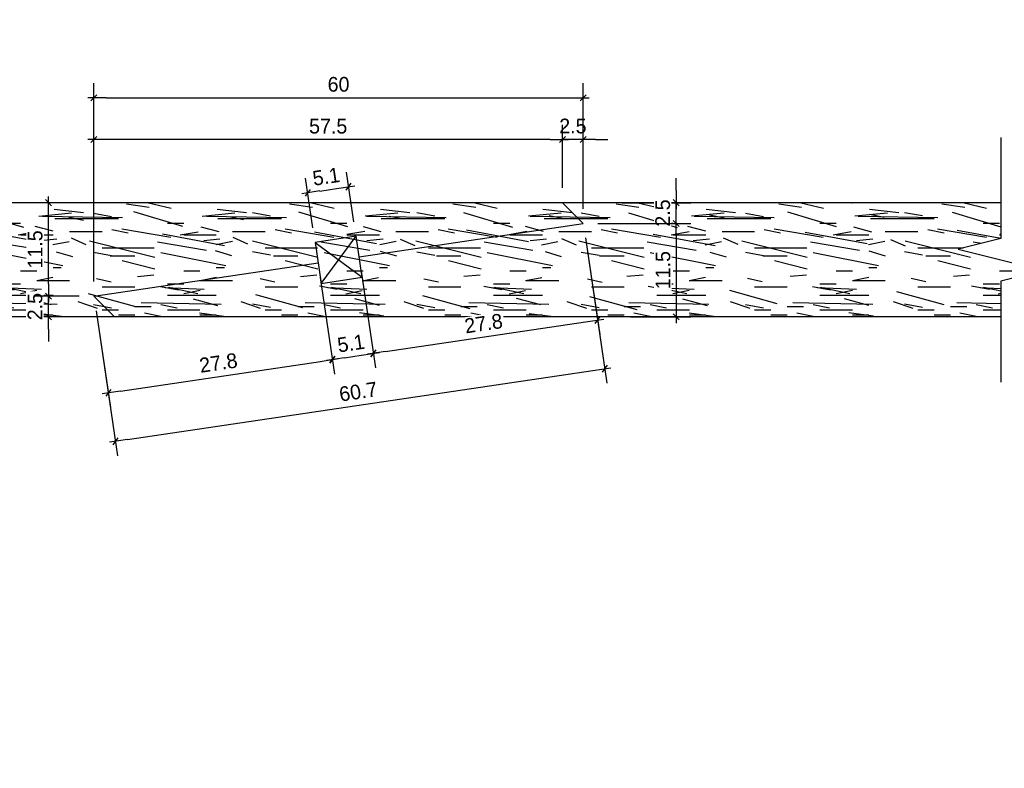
# Model space of a CAD drawing. Header units: millimetres. Extents: x 19458 to 19711, y 4351 to 4752.
# Tile 10 of 256: x 19535.03 to 19536.237, y 4513.398 to 4514.315. Entities that reach past the tile are written whole.
import ezdxf

# ---------------------------------------------------------------- set-up
doc = ezdxf.new("R2010")
doc.units = ezdxf.units.MM
for name, color, linetype in [('0 @ 0.1', 7, 'Continuous'), ('ALFAJIAS', 3, 'Continuous'), ('BOTAGUAS', 3, 'Continuous'), ('cotas', 1, 'Continuous'), ('cotas @ 300', 1, 'Continuous'), ('cotas @ 400', 1, 'Continuous'), ('cotas @ 500', 1, 'Continuous')]:
    doc.layers.add(name, color=color, linetype=linetype)
doc.styles.add('century gothic', font='GOTHIC.TTF')
doc.styles.add('COTAS SMC', font='GOTHIC.TTF')
doc.dimstyles.new('ANOTATIVE 100 SMCONSTRUCCIONES', dxfattribs={"dimscale": 0, "dimtxt": 0.18, "dimasz": 0.15, "dimexe": 0.18, "dimexo": 0.09, "dimgap": 0.1, "dimtad": 1, "dimzin": 0, "dimdsep": 46, "dimtxsty": 'century gothic', "dimblk1": 'FLECHA1', "dimblk2": 'FLECHA1', "dimsah": 1, "dimcen": 0.18, "dimdle": 0.075, "dimclrd": 1, "dimclre": 1, "dimclrt": 2, "dimaunit": 1, "dimadec": 0, "dimazin": 0, "dimtfac": 0.75, "dimtix": 1, "dimtmove": 2, "dimatfit": 3, "dimfxl": 0.09, "dimtvp": 1.5, "dimtfill": 1, "dimtolj": 1, "dimtzin": 0, "dimarcsym": 0})
doc.dimstyles.new('ANOTATIVE CM SMCONSTRUCCIONES', dxfattribs={"dimscale": 0, "dimtxt": 0.18, "dimasz": 0.15, "dimexe": 0.18, "dimexo": 0.18, "dimgap": 0.07, "dimtad": 1, "dimdec": 1, "dimlfac": 100, "dimdsep": 46, "dimtxsty": 'century gothic', "dimblk1": 'FLECHA1', "dimblk2": 'FLECHA1', "dimsah": 1, "dimcen": 0.18, "dimdle": 0.075, "dimclrd": 1, "dimclre": 1, "dimclrt": 2, "dimaunit": 1, "dimadec": 0, "dimazin": 2, "dimtfac": 0.75, "dimtdec": 1, "dimtix": 1, "dimtmove": 2, "dimatfit": 3, "dimfxl": 0.09, "dimtvp": 1.5, "dimtfill": 1, "dimtolj": 1, "dimtzin": 0, "dimarcsym": 0})
doc.dimstyles.new('PIES SMCONSTRUCCIONES', dxfattribs={"dimscale": 0, "dimtxt": 0.18, "dimasz": 0.2, "dimexe": 0.18, "dimexo": 0, "dimgap": 0.1, "dimtad": 1, "dimdec": 0, "dimlfac": 39.370079, "dimzin": 0, "dimdsep": 46, "dimlunit": 4, "dimtxsty": 'COTAS SMC', "dimblk1": 'FLECHA1', "dimblk2": 'FLECHA1', "dimsah": 1, "dimcen": 0.2, "dimdle": 0.075, "dimclrd": 1, "dimclre": 1, "dimclrt": 2, "dimaunit": 1, "dimadec": 0, "dimazin": 0, "dimtfac": 0.75, "dimtdec": 0, "dimtix": 1, "dimtmove": 2, "dimatfit": 3, "dimfxl": 0.09, "dimtvp": 1.5, "dimtfill": 1, "dimtolj": 1, "dimtzin": 0, "dimarcsym": 0})

# ---------------------------------------------------------------- blocks, each defined once
blk = doc.blocks.new('FLECHA1')
at = {"color": 4}
blk.add_line((-0.246176, -0.248081), (0.248081, 0.25), dxfattribs=at)
at = {"color": 1}
blk.add_line((-1, 0), (0.496162, 0), dxfattribs=at)
blk = doc.blocks.new('*D693')
at = {"layer": 'cotas', "color": 1, "lineweight": -2, "transparency": 16777216}
for p, q in [((19614.326, 4625.8448), (19614.326, 4700.8448)), ((19570.9836, 4550.8448), (19524.326, 4550.8448)), ((19614.326, 4548.4298), (19614.326, 4550.8448)), ((19570.5339, 4548.4298), (19524.326, 4548.4298)), ((19614.326, 4473.4298), (19614.326, 4398.4298))]:
    blk.add_line(p, q, dxfattribs=at)
at = {"layer": 'Defpoints', "color": 0, "transparency": 16777216}
for p in [(19614.326, 4550.8448), (19615.9836, 4550.8448), (19615.5339, 4548.4298)]:
    blk.add_point(p, dxfattribs=at)
at = {"layer": 'cotas', "color": 1, "lineweight": -2, "transparency": 16777216, "xscale": 75, "yscale": 75, "zscale": 75}
for p, rotation in [((19614.326, 4550.8448), 270), ((19614.326, 4548.4298), 90)]:
    blk.add_blockref('FLECHA1', p, dxfattribs=dict(at, rotation=rotation))
at = {"layer": 'cotas', "color": 2, "transparency": 16777216, "insert": (19517.3376, 4549.6373), "char_height": 90, "attachment_point": 5, "rotation": 90, "style": 'century gothic', "bg_fill": 3, "box_fill_scale": 1.1, "bg_fill_color": 256, "bg_fill_true_color": 13158600, "bg_fill_transparency": 0}
blk.add_mtext('\\A1;2.42', dxfattribs=at)
blk = doc.blocks.new('*D739')
at = {"layer": 'cotas', "color": 1, "lineweight": -2, "transparency": 16777216}
for p, q in [((19614.326, 4595.8448), (19614.326, 4640.8448)), ((19588.9836, 4550.8448), (19560.326, 4550.8448)), ((19614.326, 4548.4298), (19614.326, 4550.8448)), ((19588.5339, 4548.4298), (19560.326, 4548.4298)), ((19614.326, 4503.4298), (19614.326, 4458.4298))]:
    blk.add_line(p, q, dxfattribs=at)
at = {"layer": 'Defpoints', "color": 0, "transparency": 16777216}
for p in [(19614.326, 4550.8448), (19615.9836, 4550.8448), (19615.5339, 4548.4298)]:
    blk.add_point(p, dxfattribs=at)
at = {"layer": 'cotas', "color": 1, "lineweight": -2, "transparency": 16777216, "xscale": 45, "yscale": 45, "zscale": 45}
for p, rotation in [((19614.326, 4550.8448), 270), ((19614.326, 4548.4298), 90)]:
    blk.add_blockref('FLECHA1', p, dxfattribs=dict(at, rotation=rotation))
at = {"layer": 'cotas', "color": 2, "transparency": 16777216, "insert": (19556.133, 4549.6373), "char_height": 54, "attachment_point": 5, "rotation": 90, "style": 'century gothic', "bg_fill": 3, "box_fill_scale": 1.1, "bg_fill_color": 256, "bg_fill_true_color": 13158600, "bg_fill_transparency": 0}
blk.add_mtext('\\A1;2.42', dxfattribs=at)
blk = doc.blocks.new('*D745')
at = {"layer": 'cotas', "color": 1, "lineweight": -2, "transparency": 16777216}
for p, q in [((19614.326, 4610.8448), (19614.326, 4670.8448)), ((19579.9836, 4550.8448), (19542.326, 4550.8448)), ((19614.326, 4548.4298), (19614.326, 4550.8448)), ((19579.5339, 4548.4298), (19542.326, 4548.4298)), ((19614.326, 4488.4298), (19614.326, 4428.4298))]:
    blk.add_line(p, q, dxfattribs=at)
at = {"layer": 'Defpoints', "color": 0, "transparency": 16777216}
for p in [(19614.326, 4550.8448), (19615.9836, 4550.8448), (19615.5339, 4548.4298)]:
    blk.add_point(p, dxfattribs=at)
at = {"layer": 'cotas', "color": 1, "lineweight": -2, "transparency": 16777216, "xscale": 60, "yscale": 60, "zscale": 60}
for p, rotation in [((19614.326, 4550.8448), 270), ((19614.326, 4548.4298), 90)]:
    blk.add_blockref('FLECHA1', p, dxfattribs=dict(at, rotation=rotation))
at = {"layer": 'cotas', "color": 2, "transparency": 16777216, "insert": (19536.7353, 4549.6373), "char_height": 72, "attachment_point": 5, "rotation": 90, "style": 'century gothic', "bg_fill": 3, "box_fill_scale": 1.1, "bg_fill_color": 256, "bg_fill_true_color": 13158600, "bg_fill_transparency": 0}
blk.add_mtext('\\A1;2.42', dxfattribs=at)
blk = doc.blocks.new('*D748')
at = {"layer": 'cotas', "color": 1, "lineweight": -2, "transparency": 16777216}
for p, q in [((19620.0128, 4651.7533), (19620.0128, 4751.7533)), ((19620.4168, 4551.7533), (19530.0128, 4551.7533)), ((19620.0128, 4550.5333), (19620.0128, 4551.7533)), ((19620.4168, 4550.5333), (19530.0128, 4550.5333)), ((19620.0128, 4450.5333), (19620.0128, 4350.5333))]:
    blk.add_line(p, q, dxfattribs=at)
at = {"layer": 'Defpoints', "color": 0, "transparency": 16777216}
for p in [(19620.0128, 4551.7533), (19620.4168, 4551.7533), (19620.4168, 4550.5333)]:
    blk.add_point(p, dxfattribs=at)
at = {"layer": 'cotas', "color": 1, "lineweight": -2, "transparency": 16777216, "xscale": 100, "yscale": 100, "zscale": 100}
for p, rotation in [((19620.0128, 4551.7533), 270), ((19620.0128, 4550.5333), 90)]:
    blk.add_blockref('FLECHA1', p, dxfattribs=dict(at, rotation=rotation))
at = {"layer": 'cotas', "color": 2, "transparency": 16777216, "insert": (19523.8809, 4551.1433), "char_height": 90, "attachment_point": 5, "rotation": 90, "style": 'COTAS SMC', "bg_fill": 3, "box_fill_scale": 1.1, "bg_fill_color": 256, "bg_fill_true_color": 13158600, "bg_fill_transparency": 0}
blk.add_mtext("\\A1;4'", dxfattribs=at)
blk = doc.blocks.new('*D798')
at = {"layer": 'cotas', "color": 1, "lineweight": -2, "transparency": 16777216}
for p, q in [((19620.0128, 4631.7533), (19620.0128, 4711.7533)), ((19620.4168, 4551.7533), (19548.0128, 4551.7533)), ((19620.0128, 4550.5333), (19620.0128, 4551.7533)), ((19620.4168, 4550.5333), (19548.0128, 4550.5333)), ((19620.0128, 4470.5333), (19620.0128, 4390.5333))]:
    blk.add_line(p, q, dxfattribs=at)
at = {"layer": 'Defpoints', "color": 0, "transparency": 16777216}
for p in [(19620.0128, 4551.7533), (19620.4168, 4551.7533), (19620.4168, 4550.5333)]:
    blk.add_point(p, dxfattribs=at)
at = {"layer": 'cotas', "color": 1, "lineweight": -2, "transparency": 16777216, "xscale": 80, "yscale": 80, "zscale": 80}
for p, rotation in [((19620.0128, 4551.7533), 270), ((19620.0128, 4550.5333), 90)]:
    blk.add_blockref('FLECHA1', p, dxfattribs=dict(at, rotation=rotation))
at = {"layer": 'cotas', "color": 2, "transparency": 16777216, "insert": (19543.1073, 4551.1433), "char_height": 72, "attachment_point": 5, "rotation": 90, "style": 'COTAS SMC', "bg_fill": 3, "box_fill_scale": 1.1, "bg_fill_color": 256, "bg_fill_true_color": 13158600, "bg_fill_transparency": 0}
blk.add_mtext("\\A1;4'", dxfattribs=at)
blk = doc.blocks.new('*D897')
at = {"color": 1, "lineweight": -2, "transparency": 16777216}
for p, q in [((19535.6951, 4514.1093), (19535.6951, 4514.1867)), ((19535.7205, 4514.0839), (19535.7205, 4514.1867)), ((19535.6801, 4514.1687), (19535.6651, 4514.1687)), ((19535.7205, 4514.1687), (19535.6951, 4514.1687)), ((19535.7355, 4514.1687), (19535.7505, 4514.1687))]:
    blk.add_line(p, q, dxfattribs=at)
at = {"layer": 'Defpoints', "color": 0, "transparency": 16777216}
for p in [(19535.6951, 4514.0913), (19535.7205, 4514.0659)]:
    blk.add_point(p, dxfattribs=at)
at = {"color": 1, "lineweight": -2, "transparency": 16777216, "xscale": 0.015, "yscale": 0.015, "zscale": 0.015}
blk.add_blockref('FLECHA1', (19535.6951, 4514.1687), dxfattribs=at)
at = {"color": 1, "lineweight": -2, "transparency": 16777216, "xscale": 0.015, "yscale": 0.015, "zscale": 0.015, "rotation": 180}
blk.add_blockref('FLECHA1', (19535.7205, 4514.1687), dxfattribs=at)
at = {"color": 2, "transparency": 16777216, "insert": (19535.7078, 4514.1851), "char_height": 0.018, "attachment_point": 5, "style": 'century gothic', "bg_fill": 3, "box_fill_scale": 1.1, "bg_fill_color": 256, "bg_fill_true_color": 13158600, "bg_fill_transparency": 0}
blk.add_mtext('\\A1;2.5', dxfattribs=at)
at = {"layer": 'Defpoints', "color": 0, "transparency": 16777216}
blk.add_point((19535.6951, 4514.1687), dxfattribs=at)
blk = doc.blocks.new('*D898')
at = {"color": 1, "lineweight": -2, "transparency": 16777216}
for p, q in [((19535.1205, 4513.9947), (19535.1205, 4514.1867)), ((19535.6951, 4514.1093), (19535.6951, 4514.1867)), ((19535.6801, 4514.1687), (19535.1355, 4514.1687))]:
    blk.add_line(p, q, dxfattribs=at)
at = {"layer": 'Defpoints', "color": 0, "transparency": 16777216}
for p in [(19535.1205, 4514.1687), (19535.6951, 4514.0913), (19535.1205, 4513.9767)]:
    blk.add_point(p, dxfattribs=at)
at = {"color": 1, "lineweight": -2, "transparency": 16777216, "xscale": 0.015, "yscale": 0.015, "zscale": 0.015, "rotation": 180}
blk.add_blockref('FLECHA1', (19535.1205, 4514.1687), dxfattribs=at)
at = {"color": 1, "lineweight": -2, "transparency": 16777216, "xscale": 0.015, "yscale": 0.015, "zscale": 0.015}
blk.add_blockref('FLECHA1', (19535.6951, 4514.1687), dxfattribs=at)
at = {"color": 2, "transparency": 16777216, "insert": (19535.4078, 4514.1849), "char_height": 0.018, "attachment_point": 5, "style": 'century gothic', "bg_fill": 3, "box_fill_scale": 1.1, "bg_fill_color": 256, "bg_fill_true_color": 13158600, "bg_fill_transparency": 0}
blk.add_mtext('\\A1;57.5', dxfattribs=at)
blk = doc.blocks.new('*D899')
at = {"color": 1, "lineweight": -2, "transparency": 16777216}
for p, q in [((19535.1205, 4513.9947), (19535.1205, 4514.2377)), ((19535.7205, 4514.0839), (19535.7205, 4514.2377)), ((19535.1355, 4514.2197), (19535.7055, 4514.2197))]:
    blk.add_line(p, q, dxfattribs=at)
at = {"layer": 'Defpoints', "color": 0, "transparency": 16777216}
for p in [(19535.7205, 4514.2197), (19535.7205, 4514.0659), (19535.1205, 4513.9767)]:
    blk.add_point(p, dxfattribs=at)
at = {"color": 1, "lineweight": -2, "transparency": 16777216, "xscale": 0.015, "yscale": 0.015, "zscale": 0.015, "rotation": 180}
blk.add_blockref('FLECHA1', (19535.1205, 4514.2197), dxfattribs=at)
at = {"color": 1, "lineweight": -2, "transparency": 16777216, "xscale": 0.015, "yscale": 0.015, "zscale": 0.015}
blk.add_blockref('FLECHA1', (19535.7205, 4514.2197), dxfattribs=at)
at = {"color": 2, "transparency": 16777216, "insert": (19535.4205, 4514.2362), "char_height": 0.018, "attachment_point": 5, "style": 'century gothic', "bg_fill": 3, "box_fill_scale": 1.1, "bg_fill_color": 256, "bg_fill_true_color": 13158600, "bg_fill_transparency": 0}
blk.add_mtext('\\A1;60', dxfattribs=at)
blk = doc.blocks.new('*D902')
at = {"color": 1, "lineweight": -2, "transparency": 16777216}
for p, q in [((19535.0648, 4513.9917), (19535.0648, 4514.0067)), ((19535.1025, 4513.9767), (19535.0468, 4513.9767)), ((19535.0648, 4513.9513), (19535.0648, 4513.9767)), ((19535.0844, 4513.9513), (19535.0468, 4513.9513)), ((19535.0648, 4513.9363), (19535.0648, 4513.9213))]:
    blk.add_line(p, q, dxfattribs=at)
at = {"layer": 'Defpoints', "color": 0, "transparency": 16777216}
for p in [(19535.1205, 4513.9767), (19535.1024, 4513.9513)]:
    blk.add_point(p, dxfattribs=at)
at = {"color": 1, "lineweight": -2, "transparency": 16777216, "xscale": 0.015, "yscale": 0.015, "zscale": 0.015}
for p, rotation in [((19535.0648, 4513.9767), 270), ((19535.0648, 4513.9513), 90)]:
    blk.add_blockref('FLECHA1', p, dxfattribs=dict(at, rotation=rotation))
at = {"color": 2, "transparency": 16777216, "insert": (19535.0484, 4513.964), "char_height": 0.018, "attachment_point": 5, "rotation": 90, "style": 'century gothic', "bg_fill": 3, "box_fill_scale": 1.1, "bg_fill_color": 256, "bg_fill_true_color": 13158600, "bg_fill_transparency": 0}
blk.add_mtext('\\A1;2.5', dxfattribs=at)
at = {"layer": 'Defpoints', "color": 0, "transparency": 16777216}
blk.add_point((19535.0648, 4513.9767), dxfattribs=at)
blk = doc.blocks.new('*D903')
at = {"color": 1, "lineweight": -2, "transparency": 16777216}
for p, q in [((19535.0779, 4514.0913), (19535.0468, 4514.0913)), ((19535.0648, 4513.9917), (19535.0648, 4514.0763)), ((19535.1025, 4513.9767), (19535.0468, 4513.9767))]:
    blk.add_line(p, q, dxfattribs=at)
at = {"layer": 'Defpoints', "color": 0, "transparency": 16777216}
for p in [(19535.0648, 4514.0913), (19535.0959, 4514.0913), (19535.1205, 4513.9767)]:
    blk.add_point(p, dxfattribs=at)
at = {"color": 1, "lineweight": -2, "transparency": 16777216, "xscale": 0.015, "yscale": 0.015, "zscale": 0.015}
for p, rotation in [((19535.0648, 4514.0913), 90), ((19535.0648, 4513.9767), 270)]:
    blk.add_blockref('FLECHA1', p, dxfattribs=dict(at, rotation=rotation))
at = {"color": 2, "transparency": 16777216, "insert": (19535.0486, 4514.034), "char_height": 0.018, "attachment_point": 5, "rotation": 90, "style": 'century gothic', "bg_fill": 3, "box_fill_scale": 1.1, "bg_fill_color": 256, "bg_fill_true_color": 13158600, "bg_fill_transparency": 0}
blk.add_mtext('\\A1;11.5', dxfattribs=at)
blk = doc.blocks.new('*D905')
at = {"color": 1, "lineweight": -2, "transparency": 16777216}
for p, q in [((19535.8345, 4514.1063), (19535.8345, 4514.1213)), ((19535.7679, 4514.0913), (19535.8525, 4514.0913)), ((19535.8345, 4514.0659), (19535.8345, 4514.0913)), ((19535.7385, 4514.0659), (19535.8525, 4514.0659)), ((19535.8345, 4514.0509), (19535.8345, 4514.0359))]:
    blk.add_line(p, q, dxfattribs=at)
at = {"layer": 'Defpoints', "color": 0, "transparency": 16777216}
for p in [(19535.7499, 4514.0913), (19535.7205, 4514.0659)]:
    blk.add_point(p, dxfattribs=at)
at = {"color": 1, "lineweight": -2, "transparency": 16777216, "xscale": 0.015, "yscale": 0.015, "zscale": 0.015}
for p, rotation in [((19535.8345, 4514.0913), 270), ((19535.8345, 4514.0659), 90)]:
    blk.add_blockref('FLECHA1', p, dxfattribs=dict(at, rotation=rotation))
at = {"color": 2, "transparency": 16777216, "insert": (19535.818, 4514.0786), "char_height": 0.018, "attachment_point": 5, "rotation": 90, "style": 'century gothic', "bg_fill": 3, "box_fill_scale": 1.1, "bg_fill_color": 256, "bg_fill_true_color": 13158600, "bg_fill_transparency": 0}
blk.add_mtext('\\A1;2.5', dxfattribs=at)
at = {"layer": 'Defpoints', "color": 0, "transparency": 16777216}
blk.add_point((19535.8345, 4514.0913), dxfattribs=at)
blk = doc.blocks.new('*D906')
at = {"color": 1, "lineweight": -2, "transparency": 16777216}
for p, q in [((19535.7385, 4514.0659), (19535.8525, 4514.0659)), ((19535.8345, 4514.0509), (19535.8345, 4513.9663)), ((19535.7784, 4513.9513), (19535.8525, 4513.9513))]:
    blk.add_line(p, q, dxfattribs=at)
at = {"layer": 'Defpoints', "color": 0, "transparency": 16777216}
for p in [(19535.7205, 4514.0659), (19535.7604, 4513.9513), (19535.8345, 4513.9513)]:
    blk.add_point(p, dxfattribs=at)
at = {"color": 1, "lineweight": -2, "transparency": 16777216, "xscale": 0.015, "yscale": 0.015, "zscale": 0.015}
for p, rotation in [((19535.8345, 4514.0659), 90), ((19535.8345, 4513.9513), 270)]:
    blk.add_blockref('FLECHA1', p, dxfattribs=dict(at, rotation=rotation))
at = {"color": 2, "transparency": 16777216, "insert": (19535.8183, 4514.0086), "char_height": 0.018, "attachment_point": 5, "rotation": 90, "style": 'century gothic', "bg_fill": 3, "box_fill_scale": 1.1, "bg_fill_color": 256, "bg_fill_true_color": 13158600, "bg_fill_transparency": 0}
blk.add_mtext('\\A1;11.5', dxfattribs=at)
blk = doc.blocks.new('*D907')
at = {"color": 1, "lineweight": -2, "transparency": 16777216}
for p, q in [((19535.4393, 4514.0679), (19535.4303, 4514.1287)), ((19535.389, 4514.0605), (19535.38, 4514.1212)), ((19535.3975, 4514.1056), (19535.4181, 4514.1087))]:
    blk.add_line(p, q, dxfattribs=at)
at = {"layer": 'Defpoints', "color": 0, "transparency": 16777216}
for p in [(19535.4329, 4514.1109), (19535.3917, 4514.0426), (19535.4419, 4514.0501)]:
    blk.add_point(p, dxfattribs=at)
at = {"color": 1, "lineweight": -2, "transparency": 16777216, "xscale": 0.015, "yscale": 0.015, "zscale": 0.015}
for p, rotation in [((19535.4329, 4514.1109), 8.45603771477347), ((19535.3827, 4514.1034), 188.4560377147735)]:
    blk.add_blockref('FLECHA1', p, dxfattribs=dict(at, rotation=rotation))
at = {"color": 2, "transparency": 16777216, "insert": (19535.4054, 4514.1232), "char_height": 0.018, "attachment_point": 5, "rotation": 8.456, "style": 'century gothic', "bg_fill": 3, "box_fill_scale": 1.1, "bg_fill_color": 256, "bg_fill_true_color": 13158600, "bg_fill_transparency": 0}
blk.add_mtext('\\A1;5.1', dxfattribs=at)
blk = doc.blocks.new('*D909')
at = {"color": 1, "lineweight": -2, "transparency": 16777216}
for p, q in [((19535.3981, 4513.9997), (19535.4157, 4513.8813)), ((19535.1232, 4513.9589), (19535.1408, 4513.8405)), ((19535.153, 4513.8605), (19535.3982, 4513.8969))]:
    blk.add_line(p, q, dxfattribs=at)
at = {"layer": 'Defpoints', "color": 0, "transparency": 16777216}
for p in [(19535.3954, 4514.0175), (19535.1205, 4513.9767), (19535.413, 4513.8991)]:
    blk.add_point(p, dxfattribs=at)
at = {"color": 1, "lineweight": -2, "transparency": 16777216, "xscale": 0.015, "yscale": 0.015, "zscale": 0.015}
for p, rotation in [((19535.413, 4513.8991), 8.456037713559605), ((19535.1382, 4513.8583), 188.4560377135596)]:
    blk.add_blockref('FLECHA1', p, dxfattribs=dict(at, rotation=rotation))
at = {"color": 2, "transparency": 16777216, "insert": (19535.2732, 4513.895), "char_height": 0.018, "attachment_point": 5, "rotation": 8.456, "style": 'century gothic', "bg_fill": 3, "box_fill_scale": 1.1, "bg_fill_color": 256, "bg_fill_true_color": 13158600, "bg_fill_transparency": 0}
blk.add_mtext('\\A1;27.8', dxfattribs=at)
blk = doc.blocks.new('*D910')
at = {"color": 1, "lineweight": -2, "transparency": 16777216}
for p, q in [((19535.4483, 4514.0072), (19535.4659, 4513.8888)), ((19535.3981, 4513.9997), (19535.4157, 4513.8813)), ((19535.4279, 4513.9013), (19535.4484, 4513.9044))]:
    blk.add_line(p, q, dxfattribs=at)
at = {"layer": 'Defpoints', "color": 0, "transparency": 16777216}
for p in [(19535.3954, 4514.0175), (19535.4457, 4514.025), (19535.4633, 4513.9066)]:
    blk.add_point(p, dxfattribs=at)
at = {"color": 1, "lineweight": -2, "transparency": 16777216, "xscale": 0.015, "yscale": 0.015, "zscale": 0.015}
for p, rotation in [((19535.4633, 4513.9066), 8.456037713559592), ((19535.413, 4513.8991), 188.4560377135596)]:
    blk.add_blockref('FLECHA1', p, dxfattribs=dict(at, rotation=rotation))
at = {"color": 2, "transparency": 16777216, "insert": (19535.4358, 4513.9189), "char_height": 0.018, "attachment_point": 5, "rotation": 8.456, "style": 'century gothic', "bg_fill": 3, "box_fill_scale": 1.1, "bg_fill_color": 256, "bg_fill_true_color": 13158600, "bg_fill_transparency": 0}
blk.add_mtext('\\A1;5.1', dxfattribs=at)
blk = doc.blocks.new('*D911')
at = {"color": 1, "lineweight": -2, "transparency": 16777216}
for p, q in [((19535.7232, 4514.0481), (19535.7408, 4513.9297)), ((19535.4483, 4514.0072), (19535.4659, 4513.8888)), ((19535.4781, 4513.9088), (19535.7233, 4513.9453))]:
    blk.add_line(p, q, dxfattribs=at)
at = {"layer": 'Defpoints', "color": 0, "transparency": 16777216}
for p in [(19535.7205, 4514.0659), (19535.4457, 4514.025), (19535.7382, 4513.9475)]:
    blk.add_point(p, dxfattribs=at)
at = {"color": 1, "lineweight": -2, "transparency": 16777216, "xscale": 0.015, "yscale": 0.015, "zscale": 0.015}
for p, rotation in [((19535.7382, 4513.9475), 8.456037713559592), ((19535.4633, 4513.9066), 188.4560377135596)]:
    blk.add_blockref('FLECHA1', p, dxfattribs=dict(at, rotation=rotation))
at = {"color": 2, "transparency": 16777216, "insert": (19535.5983, 4513.9433), "char_height": 0.018, "attachment_point": 5, "rotation": 8.456, "style": 'century gothic', "bg_fill": 3, "box_fill_scale": 1.1, "bg_fill_color": 256, "bg_fill_true_color": 13158600, "bg_fill_transparency": 0}
blk.add_mtext('\\A1;27.8', dxfattribs=at)
blk = doc.blocks.new('*D912')
at = {"color": 1, "lineweight": -2, "transparency": 16777216}
for p, q in [((19535.7232, 4514.0481), (19535.7496, 4513.8702)), ((19535.1232, 4513.9589), (19535.1496, 4513.781)), ((19535.1618, 4513.801), (19535.7321, 4513.8858))]:
    blk.add_line(p, q, dxfattribs=at)
at = {"layer": 'Defpoints', "color": 0, "transparency": 16777216}
for p in [(19535.7205, 4514.0659), (19535.1205, 4513.9767), (19535.747, 4513.888)]:
    blk.add_point(p, dxfattribs=at)
at = {"color": 1, "lineweight": -2, "transparency": 16777216, "xscale": 0.015, "yscale": 0.015, "zscale": 0.015}
for p, rotation in [((19535.747, 4513.888), 8.456037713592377), ((19535.147, 4513.7988), 188.4560377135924)]:
    blk.add_blockref('FLECHA1', p, dxfattribs=dict(at, rotation=rotation))
at = {"color": 2, "transparency": 16777216, "insert": (19535.4446, 4513.8597), "char_height": 0.018, "attachment_point": 5, "rotation": 8.456, "style": 'century gothic', "bg_fill": 3, "box_fill_scale": 1.1, "bg_fill_color": 256, "bg_fill_true_color": 13158600, "bg_fill_transparency": 0}
blk.add_mtext('\\A1;60.7', dxfattribs=at)
blk = doc.blocks.new('*U930')
at = {"layer": 'cotas @ 500'}
dim = blk.add_linear_dim(base=(19614.3260382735, 4550.8448237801), p1=(19615.5338597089, 4548.4298237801), p2=(19615.9836080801, 4550.8448237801), angle=90, dimstyle='ANOTATIVE 100 SMCONSTRUCCIONES', override={"dimscale": 500, "dimtix": 1, "dimtofl": 1, "dimtmove": 1, "dimatfit": 1}, dxfattribs=at)
dim.commit()
dim.dimension.update_dxf_attribs({"geometry": '*D693', "text_midpoint": (19517.3375950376, 4549.6373237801)})
at = {"layer": 'cotas @ 300'}
dim = blk.add_linear_dim(base=(19614.3260382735, 4550.8448237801), p1=(19615.5338597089, 4548.4298237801), p2=(19615.9836080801, 4550.8448237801), angle=90, dimstyle='ANOTATIVE 100 SMCONSTRUCCIONES', override={"dimscale": 300, "dimtix": 1, "dimtofl": 1, "dimtmove": 1, "dimatfit": 1}, dxfattribs=at)
dim.commit()
dim.dimension.update_dxf_attribs({"geometry": '*D739', "text_midpoint": (19556.132972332, 4549.6373237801)})
at = {"layer": 'cotas @ 400'}
dim = blk.add_linear_dim(base=(19614.3260382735, 4550.8448237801), p1=(19615.5338597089, 4548.4298237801), p2=(19615.9836080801, 4550.8448237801), angle=90, dimstyle='ANOTATIVE 100 SMCONSTRUCCIONES', override={"dimscale": 400, "dimtix": 1, "dimtofl": 1, "dimtmove": 1, "dimatfit": 1}, dxfattribs=at)
dim.commit()
dim.dimension.update_dxf_attribs({"geometry": '*D745', "text_midpoint": (19536.7352836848, 4549.6373237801)})
blk = doc.blocks.new('*U932')
at = {"layer": 'cotas @ 500'}
dim = blk.add_linear_dim(base=(19620.0128, 4551.7533), p1=(19620.4168, 4550.5333), p2=(19620.4168, 4551.7533), angle=90, dimstyle='PIES SMCONSTRUCCIONES', override={"dimscale": 500, "dimtix": 1, "dimtofl": 1, "dimtmove": 2, "dimatfit": 3}, dxfattribs=at)
dim.commit()
dim.dimension.update_dxf_attribs({"geometry": '*D748', "text_midpoint": (19523.8809, 4551.1433)})
at = {"layer": 'cotas @ 400'}
dim = blk.add_linear_dim(base=(19620.0128, 4551.7533), p1=(19620.4168, 4550.5333), p2=(19620.4168, 4551.7533), angle=90, dimstyle='PIES SMCONSTRUCCIONES', override={"dimscale": 400, "dimtix": 1, "dimtofl": 1, "dimtmove": 2, "dimatfit": 3}, dxfattribs=at)
dim.commit()
dim.dimension.update_dxf_attribs({"geometry": '*D798', "text_midpoint": (19543.1073, 4551.1433)})

msp = doc.modelspace()

# ---------------------------------------------------------------- block references
at = {"layer": 'cotas'}
msp.add_blockref('*U930', (0, 0), dxfattribs=at)

# ---------------------------------------------------------------- next in the draw order: block references
msp.add_blockref('*U932', (0, 0), dxfattribs=at)

# ---------------------------------------------------------------- next in the draw order: hatches: boundary and pattern name
at = {"layer": 'BOTAGUAS'}
h = msp.add_hatch(dxfattribs=at)
h.set_pattern_fill('MADERA_03', color=250, scale=0.2, pattern_type=2)
h.set_pattern_definition([(0, (-5.14988, -2.8045), (4e-17, 0.2), [0.04, -0.16]), (8.9726, (-5.147878, -2.912501), (1.200000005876, 0.199999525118), [0.0384708, -3.8086058]), (5.7105, (-5.149878, -2.900501), (1.800000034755, 0.19999710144), [0.0401996, -1.9697752]), (344.5779, (-5.149878, -2.840501), (2.1999999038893, -0.5999974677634), [0.0601664, -5.9564754]), (353.6599, (-5.145878, -2.774501), (0.200000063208, 4.086e-07), [0.0362216, -1.7748552]), (345.0686, (-5.139878, -2.888501), (0.799999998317, -0.199999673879), [0.0310484, -3.0737864]), (348.6901, (-5.20988, -2.7725), (0.2000000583, 7.413e-08), [0.0815844, -0.9382194]), (5.7105, (-5.147878, -2.930501), (1.800000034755, 0.19999710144), [0.0200998, -1.989875]), (0, (-5.14988, -2.8465), (4e-17, 0.2), [0.02, -0.18]), (0, (-5.18988, -2.8225), (4e-17, 0.2), [0.06, -0.14]), (11.3099, (-5.14988, -2.7925), (0.79999995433, 0.19999948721), [0.020396, -0.9994078]), (2.7263, (-5.169878, -2.866501), (4.0000000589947, 0.1999992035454), [0.0420476, -4.1627116]), (352.4054, (-5.159878, -2.872501), (1.599999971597, -0.19999873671), [0.0302654, -2.9962834]), (0, (-5.16988, -2.9485), (4e-17, 0.2), [0.04, -0.16]), (358.8309, (-5.189878, -2.9585013), (0.2000000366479, 1.5360345e-07), [0.0980204, -9.70402]), (0, (-5.18988, -2.8085), (4e-17, 0.2), [0.02, -0.18]), (0, (-5.16988, -2.7925), (4e-17, 0.2), [0.02, -0.18]), (0, (-5.25988, -2.7745), (4e-17, 0.2), [0.03, -0.17]), (350.5377, (-5.205878, -2.7645), (0.200000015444, 7.752e-08), [0.0608276, -1.1557248]), (0, (-5.26988, -2.7645), (4e-17, 0.2), [0.04, -0.16]), (0, (-5.29188, -2.9445), (4e-17, 0.2), [0.022, -0.178]), (0, (-5.18988, -2.9345), (4e-17, 0.2), [0.02, -0.18]), (0, (-5.29188, -2.9285), (4e-17, 0.2), [0.042, -0.158]), (5.4403, (-5.189878, -2.916501), (1.9999999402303, 0.199998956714), [0.04219, -4.1768144]), (0, (-5.18788, -2.9005), (4e-17, 0.2), [0.038, -0.162]), (0, (-5.29188, -2.8965), (4e-17, 0.2), [0.022, -0.178]), (358.8309, (-5.267878, -2.8645013), (0.2000000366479, 1.5360345e-07), [0.0980204, -9.70402]), (0, (-5.24988, -2.8465), (4e-17, 0.2), [0.02, -0.18]), (0, (-5.26988, -2.8405), (4e-17, 0.2), [0.02, -0.18]), (0, (-5.18988, -2.8405), (4e-17, 0.2), [0.04, -0.16]), (0, (-5.22988, -2.8365), (4e-17, 0.2), [0.02, -0.18]), (0, (-5.26988, -2.8125), (4e-17, 0.2), [0.04, -0.16]), (19.6538, (-5.215878, -2.896501), (2.200000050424, 0.79999891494), [0.0297322, -2.9434812]), (11.3099, (-5.24988, -2.8405), (0.79999995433, 0.19999948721), [0.020396, -0.9994078]), (11.3099, (-5.16988, -2.8505), (0.79999995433, 0.19999948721), [0.020396, -0.9994078]), (5.7105, (-5.229878, -2.774501), (1.800000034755, 0.19999710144), [0.0200998, -1.989875]), (349.6952, (-5.291878, -2.760501), (1.199999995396, -0.19999893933), [0.0223606, -2.213707]), (348.6901, (-5.26988, -2.9445), (0.2000000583, 7.413e-08), [0.020396, -0.9994078]), (90, (-5.24988, -2.9485), (-0.2, 6e-17), [0, -0.2]), (346.6076, (-5.291878, -2.836501), (3.400000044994, -0.7999939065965), [0.043174, -4.2742308]), (11.3099, (-5.16988, -2.8085), (0.79999995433, 0.19999948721), [0.020396, -0.9994078]), (10.3048, (-5.169878, -2.934501), (0.999999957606, 0.199999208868), [0.0223606, -2.213707]), (348.6901, (-5.22988, -2.8465), (0.2000000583, 7.413e-08), [0.020396, -0.9994078]), (348.6901, (-5.20988, -2.8365), (0.2000000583, 7.413e-08), [0.020396, -0.9994078]), (341.5651, (-5.29188, -2.8565), (0.19999995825, 2.3367e-07), [0.0252982, -0.6071572]), (345.9638, (-5.26988, -2.7885), (0.19999992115, 2.4875e-07), [0.0824622, -0.7421588]), (343.3008, (-5.229878, -2.774501), (1.399999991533, -0.39999874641), [0.0626418, -2.025419]), (0, (-5.22988, -2.7645), (4e-17, 0.2), [0.024, -0.176]), (345.9638, (-5.24988, -2.9285), (0.19999992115, 2.4875e-07), [0.0824622, -0.7421588]), (345.9638, (-5.26988, -2.9145), (0.19999992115, 2.4875e-07), [0.0824622, -0.7421588]), (345.9638, (-5.26988, -2.8965), (0.19999992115, 2.4875e-07), [0.0824622, -0.7421588]), (349.6952, (-5.291878, -2.808501), (1.199999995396, -0.19999893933), [0.0223606, -2.213707]), (345.9638, (-5.22988, -2.8125), (0.19999992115, 2.4875e-07), [0.041231, -0.78339]), (349.6952, (-5.291878, -2.872501), (1.199999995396, -0.19999893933), [0.0223606, -2.213707]), (357.6141, (-5.187878, -2.886501), (0.199999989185, 2.452822e-07), [0.0480416, -4.756123]), (349.6952, (-5.209878, -2.850501), (1.199999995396, -0.19999893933), [0.0223606, -2.213707]), (12.5288, (-5.187878, -2.854501), (0.800000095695, 0.199999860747), [0.018439, -1.8254698]), (349.5626, (-5.291878, -2.8825013), (2.199999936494, -0.3999970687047), [0.0772788, -7.650591]), (351.8699, (-5.215878, -2.8965), (0.199999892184, -4.835e-08), [0.0282842, -1.3859292]), (4.7636, (-5.269878, -2.876501), (2.199999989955, 0.199998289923), [0.0481664, -2.3601524]), (0, (-5.22188, -2.8725), (4e-17, 0.2), [0.062, -0.138]), (344.7449, (-5.291878, -2.782501), (0.799999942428, -0.199999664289), [0.0228036, -2.2575472]), (350.5377, (-5.249878, -2.9485), (0.200000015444, 7.752e-08), [0.0608276, -1.1557248]), (340.0169, (-5.291878, -2.906501), (0.599999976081, -0.19999986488), [0.0234094, -2.3175304]), (0, (-5.12988, -2.7885), (4e-17, 0.2), [0.01, -0.19]), (0, (-5.12988, -2.8765), (4e-17, 0.2), [0.02, -0.18]), (11.3099, (-5.12988, -2.9485), (0.79999995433, 0.19999948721), [0.020396, -0.9994078]), (0, (-5.12788, -2.9285), (4e-17, 0.2), [0.036, -0.164]), (343.3008, (-5.129878, -2.822501), (1.399999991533, -0.39999874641), [0.0208806, -2.0671802]), (348.0207, (-5.127878, -2.8645013), (3.7999999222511, -0.8002195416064), [0.0368014, -6.7101288]), (90, (-5.12988, -2.9485), (-0.2, 6e-17), [0, -0.2]), (0, (-5.10988, -2.9445), (4e-17, 0.2), [0.018, -0.182]), (0, (-5.10988, -2.9065), (4e-17, 0.2), [0.018, -0.182]), (0, (-5.10988, -2.8965), (4e-17, 0.2), [0.018, -0.182]), (336.0376, (-5.109878, -2.828501), (1.400000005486, -0.599997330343), [0.0196978, -1.9500724]), (348.5163, (-5.109878, -2.8045013), (0.99999999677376, -0.2000310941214), [0.0183676, -13.043105]), (341.5651, (-5.10988, -2.8765), (0.19999995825, 2.3367e-07), [0.0189736, -0.6134816]), (347.4712, (-5.109878, -2.778501), (1.000000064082, -0.19999992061), [0.018439, -1.8254698])])
h.paths.add_polyline_path([(19536.2324, 4513.9513), (19536.2324, 4513.995), (19536.2847, 4514.0081), (19536.1802, 4514.0344), (19536.2324, 4514.0475), (19536.2324, 4514.0913), (19534.6087, 4514.0913), (19534.6087, 4514.0475), (19534.6609, 4514.0344), (19534.5564, 4514.0081), (19534.6087, 4513.995), (19534.6087, 4513.9513)])

# ---------------------------------------------------------------- next in the draw order: linework, layer by layer
at = {"layer": 'ALFAJIAS'}
for p, q in [((19536.2324, 4514.0913), (19534.6087, 4514.0913)), ((19535.6951, 4514.0913), (19535.7205, 4514.0659)), ((19535.4457, 4514.025), (19535.7205, 4514.0659)), ((19535.1205, 4513.9767), (19535.3954, 4514.0175)), ((19535.1205, 4513.9767), (19535.1459, 4513.9513)), ((19536.2324, 4513.9513), (19534.6087, 4513.9513))]:
    msp.add_line(p, q, dxfattribs=at)
at = {"layer": 'ALFAJIAS', "color": 1}
msp.add_lwpolyline([(19536.2324, 4514.1713), (19536.2324, 4514.0475), (19536.1802, 4514.0344), (19536.2847, 4514.0081), (19536.2324, 4513.995), (19536.2324, 4513.8713)], dxfattribs=at)

# ---------------------------------------------------------------- next in the draw order: dimensions: what is measured, and where the dimension line sits
at = {"layer": '0 @ 0.1'}
dim = msp.add_linear_dim(base=(19535.6951, 4514.1687), p1=(19535.7205, 4514.0659), p2=(19535.6951, 4514.0913), dimstyle='ANOTATIVE CM SMCONSTRUCCIONES', override={"dimscale": 0.1, "dimtix": 1, "dimtofl": 1, "dimtmove": 2, "dimatfit": 3}, dxfattribs=at)
dim.commit()
dim.dimension.update_dxf_attribs({"geometry": '*D897', "text_midpoint": (19535.7078, 4514.1851)})

# ---------------------------------------------------------------- next in the draw order: dimensions: what is measured, and where the dimension line sits
dim = msp.add_linear_dim(base=(19535.1205, 4514.1687), p1=(19535.6951, 4514.0913), p2=(19535.1205, 4513.9767), dimstyle='ANOTATIVE CM SMCONSTRUCCIONES', override={"dimscale": 0.1, "dimtix": 1, "dimtofl": 1, "dimtmove": 2, "dimatfit": 3}, dxfattribs=at)
dim.commit()
dim.dimension.update_dxf_attribs({"geometry": '*D898', "text_midpoint": (19535.4078, 4514.1849)})

# ---------------------------------------------------------------- next in the draw order: dimensions: what is measured, and where the dimension line sits
dim = msp.add_linear_dim(base=(19535.7205, 4514.2197), p1=(19535.1205, 4513.9767), p2=(19535.7205, 4514.0659), dimstyle='ANOTATIVE CM SMCONSTRUCCIONES', override={"dimscale": 0.1, "dimtix": 1, "dimtofl": 1, "dimtmove": 2, "dimatfit": 3}, dxfattribs=at)
dim.commit()
dim.dimension.update_dxf_attribs({"geometry": '*D899', "text_midpoint": (19535.4205, 4514.2362)})

# ---------------------------------------------------------------- next in the draw order: linework, layer by layer
msp.add_line((19535.4205, 4514.0467), (19535.4205, 4514.0467))
at = {"layer": 'ALFAJIAS', "color": 1}
for p, q in [((19535.3917, 4514.0426), (19535.4494, 4513.9999)), ((19535.3992, 4513.9924), (19535.4419, 4514.0501))]:
    msp.add_line(p, q, dxfattribs=at)
at = {"layer": 'ALFAJIAS'}
msp.add_lwpolyline([(19535.3992, 4513.9924), (19535.4494, 4513.9999), (19535.4419, 4514.0501), (19535.3917, 4514.0426)], close=True, dxfattribs=at)

# ---------------------------------------------------------------- next in the draw order: dimensions: what is measured, and where the dimension line sits
at = {"layer": '0 @ 0.1'}
for base, p1, p2, picture, middle in [((19535.8345, 4514.0913), (19535.7205, 4514.0659), (19535.7499, 4514.0913), '*D905', (19535.818, 4514.0786)), ((19535.0648, 4513.9767), (19535.1024, 4513.9513), (19535.1205, 4513.9767), '*D902', (19535.0484, 4513.964))]:
    dim = msp.add_linear_dim(base=base, p1=p1, p2=p2, angle=90, dimstyle='ANOTATIVE CM SMCONSTRUCCIONES', override={"dimscale": 0.1, "dimtix": 1, "dimtofl": 1, "dimtmove": 2, "dimatfit": 3}, dxfattribs=at)
    dim.commit()
    dim.dimension.update_dxf_attribs({"geometry": picture, "text_midpoint": middle})

# ---------------------------------------------------------------- next in the draw order: dimensions: what is measured, and where the dimension line sits
dim = msp.add_aligned_dim(p1=(19535.3917, 4514.0426), p2=(19535.4419, 4514.0501), distance=0.0614, dimstyle='ANOTATIVE CM SMCONSTRUCCIONES', override={"dimscale": 0.1, "dimtix": 1, "dimtofl": 1, "dimtmove": 2, "dimatfit": 3}, dxfattribs=at)
dim.commit()
dim.dimension.update_dxf_attribs({"geometry": '*D907', "text_midpoint": (19535.4054, 4514.1232)})
for base, p1, p2, picture, middle in [((19535.0648, 4514.0913), (19535.1205, 4513.9767), (19535.0959, 4514.0913), '*D903', (19535.0486, 4514.034)), ((19535.8345, 4513.9513), (19535.7205, 4514.0659), (19535.7604, 4513.9513), '*D906', (19535.8183, 4514.0086))]:
    dim = msp.add_linear_dim(base=base, p1=p1, p2=p2, angle=90, dimstyle='ANOTATIVE CM SMCONSTRUCCIONES', override={"dimscale": 0.1, "dimtix": 1, "dimtofl": 1, "dimtmove": 2, "dimatfit": 3}, dxfattribs=at)
    dim.commit()
    dim.dimension.update_dxf_attribs({"geometry": picture, "text_midpoint": middle})

# ---------------------------------------------------------------- next in the draw order: dimensions: what is measured, and where the dimension line sits
dim = msp.add_aligned_dim(p1=(19535.1205, 4513.9767), p2=(19535.3954, 4514.0175), distance=-0.1197, dimstyle='ANOTATIVE CM SMCONSTRUCCIONES', override={"dimscale": 0.1, "dimtix": 1, "dimtofl": 1, "dimtmove": 2, "dimatfit": 3}, dxfattribs=at)
dim.commit()
dim.dimension.update_dxf_attribs({"geometry": '*D909', "text_midpoint": (19535.2732, 4513.895)})

# ---------------------------------------------------------------- next in the draw order: dimensions: what is measured, and where the dimension line sits
dim = msp.add_linear_dim(base=(19535.4633, 4513.9066), p1=(19535.3954, 4514.0175), p2=(19535.4457, 4514.025), angle=188.456, dimstyle='ANOTATIVE CM SMCONSTRUCCIONES', override={"dimscale": 0.1, "dimtix": 1, "dimtofl": 1, "dimtmove": 2, "dimatfit": 3}, dxfattribs=at)
dim.commit()
dim.dimension.update_dxf_attribs({"geometry": '*D910', "text_midpoint": (19535.4358, 4513.9189)})

# ---------------------------------------------------------------- next in the draw order: dimensions: what is measured, and where the dimension line sits
dim = msp.add_linear_dim(base=(19535.7382, 4513.9475), p1=(19535.4457, 4514.025), p2=(19535.7205, 4514.0659), angle=188.456, dimstyle='ANOTATIVE CM SMCONSTRUCCIONES', override={"dimscale": 0.1, "dimtix": 1, "dimtofl": 1, "dimtmove": 2, "dimatfit": 3}, dxfattribs=at)
dim.commit()
dim.dimension.update_dxf_attribs({"geometry": '*D911', "text_midpoint": (19535.5983, 4513.9433)})

# ---------------------------------------------------------------- next in the draw order: dimensions: what is measured, and where the dimension line sits
dim = msp.add_aligned_dim(p1=(19535.1205, 4513.9767), p2=(19535.7205, 4514.0659), distance=-0.1798, dimstyle='ANOTATIVE CM SMCONSTRUCCIONES', override={"dimscale": 0.1, "dimtix": 1, "dimtofl": 1, "dimtmove": 2, "dimatfit": 3}, dxfattribs=at)
dim.commit()
dim.dimension.update_dxf_attribs({"geometry": '*D912', "text_midpoint": (19535.4446, 4513.8597)})

doc.saveas('drawing.dxf')
